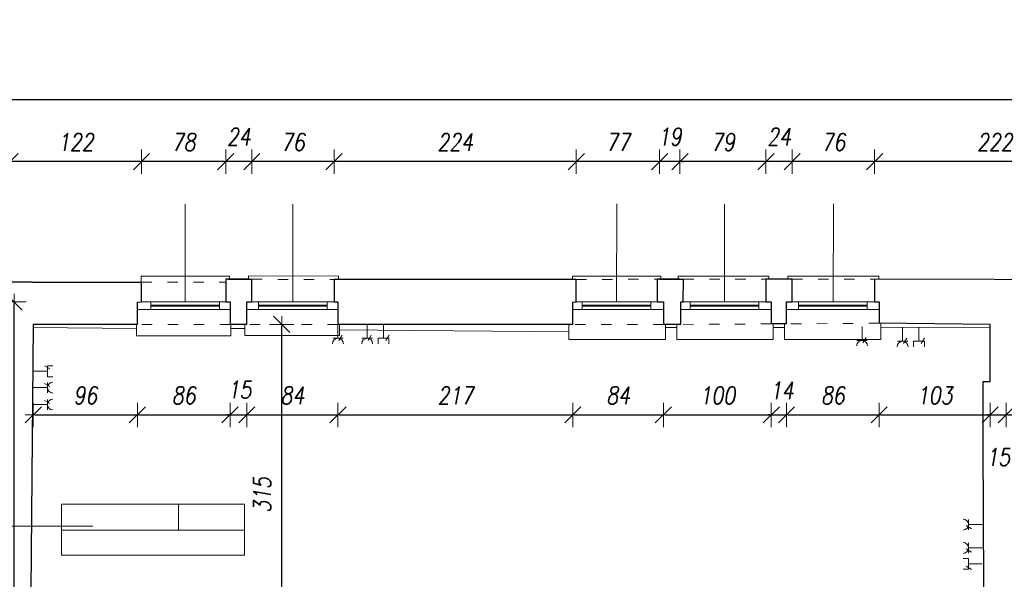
# Model space of a CAD drawing. Header units: millimetres. Extents: x -58431 to 28973, y -32170 to 9431.
# Tile 22 of 54: x -43813 to -34707, y -4495 to 677. Entities that reach past the tile are written whole.
import ezdxf

# ---------------------------------------------------------------- set-up
doc = ezdxf.new("R2010")
doc.units = ezdxf.units.MM
doc.header["$LTSCALE"] = 8
doc.linetypes.add('ACAD_ISO03W100', pattern=[30, 12, -18])
doc.layers.get('Defpoints').update_dxf_attribs({"lineweight": 0})
for name, color, linetype, lineweight in [('A_DIMEN', 7, 'Continuous', 0), ('BAM_OPISY POWIERZCHNI', 40, 'Continuous', 0), ('instalacje', 6, 'Continuous', 0), ('piętro_dzwi i okna', 3, 'Continuous', 0), ('piętro_parapet', 6, 'Continuous', 0), ('piętro_podciąg', 2, 'ACAD_ISO03W100', 0), ('piętro_rzut', 7, 'Continuous', 30), ('piętro_widok', 4, 'Continuous', 0), ('wymiarowanie', 4, 'Continuous', 0)]:
    doc.layers.add(name, color=color, linetype=linetype, lineweight=lineweight)
doc.styles.add('ROMANS1', font='romans.shx', dxfattribs={"width": 0.8, "oblique": 10})
doc.dimstyles.new('NARCH100', dxfattribs={"dimscale": 100, "dimtxt": 1.6, "dimasz": 0.15, "dimexe": 0, "dimexo": 0, "dimgap": 1, "dimtad": 1, "dimdec": 0, "dimlfac": 0.1, "dimrnd": 1, "dimdsep": 46, "dimtxsty": 'ROMANS1', "dimblk": 'wym', "dimcen": -1.5, "dimse1": 1, "dimse2": 1, "dimclrd": 4, "dimclre": 4, "dimclrt": 3, "dimadec": 0, "dimazin": 0, "dimtfac": 0.04, "dimtdec": 0, "dimtmove": 2, "dimatfit": 3, "dimldrblk": 'wym', "dimfxl": 0, "dimtolj": 1, "dimarcsym": 0})

# ---------------------------------------------------------------- blocks, each defined once
blk = doc.blocks.new('wym')
at = {"layer": 'A_DIMEN', "color": 4, "ltscale": 100}
for p, q in [((0, -7.5), (0, 7.5)), ((-5, -5), (5, 5)), ((-5, 0), (5, 0))]:
    blk.add_line(p, q, dxfattribs=at)
blk = doc.blocks.new('*D159')
at = {"layer": 'Defpoints', "color": 0, "transparency": 16777216}
for p in [(-35906.4, -634.4), (-35906.4, -1722.5), (-33685.5, -1727, -1869.9)]:
    blk.add_point(p, dxfattribs=at)
at = {"layer": 'piętro_widok', "color": 4, "lineweight": -2, "transparency": 16777216}
blk.add_line((-33700.5, -634.4), (-35891.4, -634.4), dxfattribs=at)
at = {"layer": 'piętro_widok', "color": 4, "lineweight": -2, "transparency": 16777216, "xscale": 15, "yscale": 15, "zscale": 15}
for p, rotation in [((-35906.4, -634.4), 179.9999999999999), ((-33685.5, -634.4), 359.9999999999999)]:
    blk.add_blockref('wym', p, dxfattribs=dict(at, rotation=rotation))
at = {"layer": 'piętro_widok', "color": 3, "transparency": 16777216, "insert": (-34795.9, -454.4), "char_height": 160, "attachment_point": 5, "style": 'ROMANS1'}
blk.add_mtext('\\A1;222', dxfattribs=at)
blk = doc.blocks.new('*D160')
at = {"layer": 'Defpoints', "color": 0, "transparency": 16777216}
for p in [(-36669.1, -634.4), (-36669.1, -1722.5), (-35906.4, -1722.5)]:
    blk.add_point(p, dxfattribs=at)
at = {"layer": 'piętro_widok', "color": 4, "lineweight": -2, "transparency": 16777216}
blk.add_line((-35921.4, -634.4), (-36654.1, -634.4), dxfattribs=at)
at = {"layer": 'piętro_widok', "color": 4, "lineweight": -2, "transparency": 16777216, "xscale": 15, "yscale": 15, "zscale": 15}
for p, rotation in [((-36669.1, -634.4), 179.9999999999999), ((-35906.4, -634.4), 359.9999999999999)]:
    blk.add_blockref('wym', p, dxfattribs=dict(at, rotation=rotation))
at = {"layer": 'piętro_widok', "color": 3, "transparency": 16777216, "insert": (-36287.8, -454.4), "char_height": 160, "attachment_point": 5, "style": 'ROMANS1'}
blk.add_mtext('\\A1;76', dxfattribs=at)
blk = doc.blocks.new('*D161')
at = {"layer": 'Defpoints', "color": 0, "transparency": 16777216}
for p in [(-36912, -634.4), (-36912, -1722.5), (-36669.1, -1722.5)]:
    blk.add_point(p, dxfattribs=at)
at = {"layer": 'piętro_widok', "color": 4, "lineweight": -2, "transparency": 16777216}
blk.add_line((-36684.1, -634.4), (-36897, -634.4), dxfattribs=at)
at = {"layer": 'piętro_widok', "color": 4, "lineweight": -2, "transparency": 16777216, "xscale": 15, "yscale": 15, "zscale": 15}
for p, rotation in [((-36912, -634.4), 179.9999999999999), ((-36669.1, -634.4), 359.9999999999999)]:
    blk.add_blockref('wym', p, dxfattribs=dict(at, rotation=rotation))
at = {"layer": 'piętro_widok', "color": 3, "transparency": 16777216, "insert": (-36790.5, -404.4), "char_height": 160, "attachment_point": 5, "style": 'ROMANS1'}
blk.add_mtext('\\A1;24', dxfattribs=at)
blk = doc.blocks.new('*D162')
at = {"layer": 'Defpoints', "color": 0, "transparency": 16777216}
for p in [(-37706.7, -634.4), (-37706.7, -1722.5), (-36912, -1722.5)]:
    blk.add_point(p, dxfattribs=at)
at = {"layer": 'piętro_widok', "color": 4, "lineweight": -2, "transparency": 16777216}
blk.add_line((-36927, -634.4), (-37691.7, -634.4), dxfattribs=at)
at = {"layer": 'piętro_widok', "color": 4, "lineweight": -2, "transparency": 16777216, "xscale": 15, "yscale": 15, "zscale": 15}
for p, rotation in [((-37706.7, -634.4), 179.9999999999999), ((-36912, -634.4), 359.9999999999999)]:
    blk.add_blockref('wym', p, dxfattribs=dict(at, rotation=rotation))
at = {"layer": 'piętro_widok', "color": 3, "transparency": 16777216, "insert": (-37309.3, -454.4), "char_height": 160, "attachment_point": 5, "style": 'ROMANS1'}
blk.add_mtext('\\A1;79', dxfattribs=at)
blk = doc.blocks.new('*D163')
at = {"layer": 'Defpoints', "color": 0, "transparency": 16777216}
for p in [(-37894.9, -634.4), (-37894.9, -1722.5), (-37706.7, -1722.5)]:
    blk.add_point(p, dxfattribs=at)
at = {"layer": 'piętro_widok', "color": 4, "lineweight": -2, "transparency": 16777216}
for p, q in [((-37909.9, -634.4), (-37924.9, -634.4)), ((-37706.7, -634.4), (-37894.9, -634.4)), ((-37691.7, -634.4), (-37676.7, -634.4))]:
    blk.add_line(p, q, dxfattribs=at)
at = {"layer": 'piętro_widok', "color": 4, "lineweight": -2, "transparency": 16777216, "xscale": 15, "yscale": 15, "zscale": 15}
blk.add_blockref('wym', (-37894.9, -634.4), dxfattribs=at)
at = {"layer": 'piętro_widok', "color": 4, "lineweight": -2, "transparency": 16777216, "xscale": 15, "yscale": 15, "zscale": 15, "rotation": 179.9999999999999}
blk.add_blockref('wym', (-37706.7, -634.4), dxfattribs=at)
at = {"layer": 'piętro_widok', "color": 3, "transparency": 16777216, "insert": (-37800.8, -404.4), "char_height": 160, "attachment_point": 5, "style": 'ROMANS1'}
blk.add_mtext('\\A1;19', dxfattribs=at)
blk = doc.blocks.new('*D164')
at = {"layer": 'Defpoints', "color": 0, "transparency": 16777216}
for p in [(-38666.1, -634.4), (-38666.1, -1723.7), (-37894.9, -1722.5)]:
    blk.add_point(p, dxfattribs=at)
at = {"layer": 'piętro_widok', "color": 4, "lineweight": -2, "transparency": 16777216}
blk.add_line((-37909.9, -634.4), (-38651.1, -634.4), dxfattribs=at)
at = {"layer": 'piętro_widok', "color": 4, "lineweight": -2, "transparency": 16777216, "xscale": 15, "yscale": 15, "zscale": 15}
for p, rotation in [((-38666.1, -634.4), 179.9999999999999), ((-37894.9, -634.4), 359.9999999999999)]:
    blk.add_blockref('wym', p, dxfattribs=dict(at, rotation=rotation))
at = {"layer": 'piętro_widok', "color": 3, "transparency": 16777216, "insert": (-38280.5, -454.4), "char_height": 160, "attachment_point": 5, "style": 'ROMANS1'}
blk.add_mtext('\\A1;77', dxfattribs=at)
blk = doc.blocks.new('*D165')
at = {"layer": 'Defpoints', "color": 0, "transparency": 16777216}
for p in [(-40906.2, -634.4), (-40906.2, -1723.7), (-38666.1, -1723.7)]:
    blk.add_point(p, dxfattribs=at)
at = {"layer": 'piętro_widok', "color": 4, "lineweight": -2, "transparency": 16777216}
blk.add_line((-38681.1, -634.4), (-40891.2, -634.4), dxfattribs=at)
at = {"layer": 'piętro_widok', "color": 4, "lineweight": -2, "transparency": 16777216, "xscale": 15, "yscale": 15, "zscale": 15}
for p, rotation in [((-40906.2, -634.4), 179.9999999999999), ((-38666.1, -634.4), 359.9999999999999)]:
    blk.add_blockref('wym', p, dxfattribs=dict(at, rotation=rotation))
at = {"layer": 'piętro_widok', "color": 3, "transparency": 16777216, "insert": (-39786.2, -454.4), "char_height": 160, "attachment_point": 5, "style": 'ROMANS1'}
blk.add_mtext('\\A1;224', dxfattribs=at)
blk = doc.blocks.new('*D166')
at = {"layer": 'Defpoints', "color": 0, "transparency": 16777216}
for p in [(-41666.2, -634.4), (-41666.2, -1722.6), (-40906.2, -1723.7)]:
    blk.add_point(p, dxfattribs=at)
at = {"layer": 'piętro_widok', "color": 4, "lineweight": -2, "transparency": 16777216}
blk.add_line((-40921.2, -634.4), (-41651.2, -634.4), dxfattribs=at)
at = {"layer": 'piętro_widok', "color": 4, "lineweight": -2, "transparency": 16777216, "xscale": 15, "yscale": 15, "zscale": 15}
for p, rotation in [((-41666.2, -634.4), 179.9999999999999), ((-40906.2, -634.4), 359.9999999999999)]:
    blk.add_blockref('wym', p, dxfattribs=dict(at, rotation=rotation))
at = {"layer": 'piętro_widok', "color": 3, "transparency": 16777216, "insert": (-41286.2, -454.4), "char_height": 160, "attachment_point": 5, "style": 'ROMANS1'}
blk.add_mtext('\\A1;76', dxfattribs=at)
blk = doc.blocks.new('*D167')
at = {"layer": 'Defpoints', "color": 0, "transparency": 16777216}
for p in [(-41907.5, -634.4), (-41907.5, -1722.5), (-41666.2, -1722.6)]:
    blk.add_point(p, dxfattribs=at)
at = {"layer": 'piętro_widok', "color": 4, "lineweight": -2, "transparency": 16777216}
blk.add_line((-41681.2, -634.4), (-41892.5, -634.4), dxfattribs=at)
at = {"layer": 'piętro_widok', "color": 4, "lineweight": -2, "transparency": 16777216, "xscale": 15, "yscale": 15, "zscale": 15}
for p, rotation in [((-41907.5, -634.4), 179.9999999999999), ((-41666.2, -634.4), 359.9999999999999)]:
    blk.add_blockref('wym', p, dxfattribs=dict(at, rotation=rotation))
at = {"layer": 'piętro_widok', "color": 3, "transparency": 16777216, "insert": (-41786.9, -404.4), "char_height": 160, "attachment_point": 5, "style": 'ROMANS1'}
blk.add_mtext('\\A1;24', dxfattribs=at)
blk = doc.blocks.new('*D168')
at = {"layer": 'Defpoints', "color": 0, "transparency": 16777216}
for p in [(-42686.7, -634.4), (-41907.5, -1722.5), (-42686.7, -1747.6)]:
    blk.add_point(p, dxfattribs=at)
at = {"layer": 'piętro_widok', "color": 4, "lineweight": -2, "transparency": 16777216}
blk.add_line((-41922.5, -634.4), (-42671.7, -634.4), dxfattribs=at)
at = {"layer": 'piętro_widok', "color": 4, "lineweight": -2, "transparency": 16777216, "xscale": 15, "yscale": 15, "zscale": 15}
for p, rotation in [((-42686.7, -634.4), 179.9999999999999), ((-41907.5, -634.4), 359.9999999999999)]:
    blk.add_blockref('wym', p, dxfattribs=dict(at, rotation=rotation))
at = {"layer": 'piętro_widok', "color": 3, "transparency": 16777216, "insert": (-42297.1, -454.4), "char_height": 160, "attachment_point": 5, "style": 'ROMANS1'}
blk.add_mtext('\\A1;78', dxfattribs=at)
blk = doc.blocks.new('*D169')
at = {"layer": 'Defpoints', "color": 0, "transparency": 16777216}
for p in [(-43902.5, -634.4), (-43902.5, -1747.6, -1869.9), (-42686.7, -1747.6)]:
    blk.add_point(p, dxfattribs=at)
at = {"layer": 'piętro_widok', "color": 4, "lineweight": -2, "transparency": 16777216}
blk.add_line((-42701.7, -634.4), (-43887.5, -634.4), dxfattribs=at)
at = {"layer": 'piętro_widok', "color": 4, "lineweight": -2, "transparency": 16777216, "xscale": 15, "yscale": 15, "zscale": 15}
for p, rotation in [((-43902.5, -634.4), 179.9999999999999), ((-42686.7, -634.4), 359.9999999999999)]:
    blk.add_blockref('wym', p, dxfattribs=dict(at, rotation=rotation))
at = {"layer": 'piętro_widok', "color": 3, "transparency": 16777216, "insert": (-43294.6, -454.4), "char_height": 160, "attachment_point": 5, "style": 'ROMANS1'}
blk.add_mtext('\\A1;122', dxfattribs=at)
blk = doc.blocks.new('*D542')
at = {"layer": 'BAM_OPISY POWIERZCHNI', "color": 4, "lineweight": -2, "transparency": 16777216}
blk.add_line((-56012, -61), (-1471.7, -61), dxfattribs=at)
at = {"layer": 'Defpoints', "color": 0, "transparency": 16777216}
for p in [(-1456.7, -61), (-1456.7, -1693.8), (-56027, -1738.3)]:
    blk.add_point(p, dxfattribs=at)
at = {"layer": 'BAM_OPISY POWIERZCHNI', "color": 4, "lineweight": -2, "transparency": 16777216, "xscale": 15, "yscale": 15, "zscale": 15, "rotation": 179.9999999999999}
blk.add_blockref('wym', (-56027, -61), dxfattribs=at)
at = {"layer": 'BAM_OPISY POWIERZCHNI', "color": 4, "lineweight": -2, "transparency": 16777216, "xscale": 15, "yscale": 15, "zscale": 15}
blk.add_blockref('wym', (-1456.7, -61), dxfattribs=at)
at = {"layer": 'BAM_OPISY POWIERZCHNI', "color": 3, "transparency": 16777216, "insert": (-28741.9, 119), "char_height": 160, "attachment_point": 5, "style": 'ROMANS1'}
blk.add_mtext('\\A1;5457', dxfattribs=at)
blk = doc.blocks.new('*D554')
at = {"layer": 'BAM_OPISY POWIERZCHNI', "color": 4, "lineweight": -2, "transparency": 16777216}
blk.add_line((-43672.3, -2975.4), (-42740, -2975.4), dxfattribs=at)
at = {"layer": 'Defpoints', "color": 0, "transparency": 16777216}
for p in [(-42725, -2002), (-43687.3, -2139.4), (-42725, -2975.4)]:
    blk.add_point(p, dxfattribs=at)
at = {"layer": 'BAM_OPISY POWIERZCHNI', "color": 4, "lineweight": -2, "transparency": 16777216, "xscale": 15, "yscale": 15, "zscale": 15, "rotation": 179.9999999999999}
blk.add_blockref('wym', (-43687.3, -2975.4), dxfattribs=at)
at = {"layer": 'BAM_OPISY POWIERZCHNI', "color": 4, "lineweight": -2, "transparency": 16777216, "xscale": 15, "yscale": 15, "zscale": 15}
blk.add_blockref('wym', (-42725, -2975.4), dxfattribs=at)
at = {"layer": 'BAM_OPISY POWIERZCHNI', "color": 3, "transparency": 16777216, "insert": (-43206.1, -2795.4), "char_height": 160, "attachment_point": 5, "style": 'ROMANS1'}
blk.add_mtext('\\A1;96', dxfattribs=at)
blk = doc.blocks.new('*D555')
at = {"layer": 'BAM_OPISY POWIERZCHNI', "color": 4, "lineweight": -2, "transparency": 16777216}
blk.add_line((-42710, -2975.4), (-41882.1, -2975.4), dxfattribs=at)
at = {"layer": 'Defpoints', "color": 0, "transparency": 16777216}
for p in [(-42725, -2002), (-41867.1, -2002), (-41867.1, -2975.4)]:
    blk.add_point(p, dxfattribs=at)
at = {"layer": 'BAM_OPISY POWIERZCHNI', "color": 4, "lineweight": -2, "transparency": 16777216, "xscale": 15, "yscale": 15, "zscale": 15, "rotation": 179.9999999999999}
blk.add_blockref('wym', (-42725, -2975.4), dxfattribs=at)
at = {"layer": 'BAM_OPISY POWIERZCHNI', "color": 4, "lineweight": -2, "transparency": 16777216, "xscale": 15, "yscale": 15, "zscale": 15}
blk.add_blockref('wym', (-41867.1, -2975.4), dxfattribs=at)
at = {"layer": 'BAM_OPISY POWIERZCHNI', "color": 3, "transparency": 16777216, "insert": (-42296, -2795.4), "char_height": 160, "attachment_point": 5, "style": 'ROMANS1'}
blk.add_mtext('\\A1;86', dxfattribs=at)
blk = doc.blocks.new('*D556')
at = {"layer": 'BAM_OPISY POWIERZCHNI', "color": 4, "lineweight": -2, "transparency": 16777216}
for p, q in [((-41882.1, -2975.4), (-41897.1, -2975.4)), ((-41867.1, -2975.4), (-41712.7, -2975.4)), ((-41697.7, -2975.4), (-41682.7, -2975.4))]:
    blk.add_line(p, q, dxfattribs=at)
at = {"layer": 'Defpoints', "color": 0, "transparency": 16777216}
for p in [(-41867.1, -2002), (-41712.7, -2002), (-41712.7, -2975.4)]:
    blk.add_point(p, dxfattribs=at)
at = {"layer": 'BAM_OPISY POWIERZCHNI', "color": 4, "lineweight": -2, "transparency": 16777216, "xscale": 15, "yscale": 15, "zscale": 15}
for p, rotation in [((-41867.1, -2975.4), 359.9999999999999), ((-41712.7, -2975.4), 179.9999999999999)]:
    blk.add_blockref('wym', p, dxfattribs=dict(at, rotation=rotation))
at = {"layer": 'BAM_OPISY POWIERZCHNI', "color": 3, "transparency": 16777216, "insert": (-41779.9, -2742.7), "char_height": 160, "attachment_point": 5, "style": 'ROMANS1'}
blk.add_mtext('\\A1;15', dxfattribs=at)
blk = doc.blocks.new('*D557')
at = {"layer": 'BAM_OPISY POWIERZCHNI', "color": 4, "lineweight": -2, "transparency": 16777216}
blk.add_line((-41697.7, -2975.4), (-40884.5, -2975.4), dxfattribs=at)
at = {"layer": 'Defpoints', "color": 0, "transparency": 16777216}
for p in [(-41712.7, -2002), (-40869.5, -2002), (-40869.5, -2975.4)]:
    blk.add_point(p, dxfattribs=at)
at = {"layer": 'BAM_OPISY POWIERZCHNI', "color": 4, "lineweight": -2, "transparency": 16777216, "xscale": 15, "yscale": 15, "zscale": 15, "rotation": 179.9999999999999}
blk.add_blockref('wym', (-41712.7, -2975.4), dxfattribs=at)
at = {"layer": 'BAM_OPISY POWIERZCHNI', "color": 4, "lineweight": -2, "transparency": 16777216, "xscale": 15, "yscale": 15, "zscale": 15}
blk.add_blockref('wym', (-40869.5, -2975.4), dxfattribs=at)
at = {"layer": 'BAM_OPISY POWIERZCHNI', "color": 3, "transparency": 16777216, "insert": (-41291.1, -2795.4), "char_height": 160, "attachment_point": 5, "style": 'ROMANS1'}
blk.add_mtext('\\A1;84', dxfattribs=at)
blk = doc.blocks.new('*D558')
at = {"layer": 'BAM_OPISY POWIERZCHNI', "color": 4, "lineweight": -2, "transparency": 16777216}
blk.add_line((-40854.5, -2975.4), (-38712.9, -2975.4), dxfattribs=at)
at = {"layer": 'Defpoints', "color": 0, "transparency": 16777216}
for p in [(-40869.5, -2002), (-38697.9, -2002), (-38697.9, -2975.4)]:
    blk.add_point(p, dxfattribs=at)
at = {"layer": 'BAM_OPISY POWIERZCHNI', "color": 4, "lineweight": -2, "transparency": 16777216, "xscale": 15, "yscale": 15, "zscale": 15, "rotation": 179.9999999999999}
blk.add_blockref('wym', (-40869.5, -2975.4), dxfattribs=at)
at = {"layer": 'BAM_OPISY POWIERZCHNI', "color": 4, "lineweight": -2, "transparency": 16777216, "xscale": 15, "yscale": 15, "zscale": 15}
blk.add_blockref('wym', (-38697.9, -2975.4), dxfattribs=at)
at = {"layer": 'BAM_OPISY POWIERZCHNI', "color": 3, "transparency": 16777216, "insert": (-39783.7, -2795.4), "char_height": 160, "attachment_point": 5, "style": 'ROMANS1'}
blk.add_mtext('\\A1;217', dxfattribs=at)
blk = doc.blocks.new('*D559')
at = {"layer": 'BAM_OPISY POWIERZCHNI', "color": 4, "lineweight": -2, "transparency": 16777216}
blk.add_line((-38682.9, -2975.4), (-37874.8, -2975.4), dxfattribs=at)
at = {"layer": 'Defpoints', "color": 0, "transparency": 16777216}
for p in [(-38697.9, -2002), (-37859.8, -2002), (-37859.8, -2975.4)]:
    blk.add_point(p, dxfattribs=at)
at = {"layer": 'BAM_OPISY POWIERZCHNI', "color": 4, "lineweight": -2, "transparency": 16777216, "xscale": 15, "yscale": 15, "zscale": 15, "rotation": 179.9999999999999}
blk.add_blockref('wym', (-38697.9, -2975.4), dxfattribs=at)
at = {"layer": 'BAM_OPISY POWIERZCHNI', "color": 4, "lineweight": -2, "transparency": 16777216, "xscale": 15, "yscale": 15, "zscale": 15}
blk.add_blockref('wym', (-37859.8, -2975.4), dxfattribs=at)
at = {"layer": 'BAM_OPISY POWIERZCHNI', "color": 3, "transparency": 16777216, "insert": (-38278.9, -2795.4), "char_height": 160, "attachment_point": 5, "style": 'ROMANS1'}
blk.add_mtext('\\A1;84', dxfattribs=at)
blk = doc.blocks.new('*D560')
at = {"layer": 'BAM_OPISY POWIERZCHNI', "color": 4, "lineweight": -2, "transparency": 16777216}
blk.add_line((-37844.8, -2975.4), (-36877, -2975.4), dxfattribs=at)
at = {"layer": 'Defpoints', "color": 0, "transparency": 16777216}
for p in [(-37859.8, -2002), (-36862, -2002), (-36862, -2975.4)]:
    blk.add_point(p, dxfattribs=at)
at = {"layer": 'BAM_OPISY POWIERZCHNI', "color": 4, "lineweight": -2, "transparency": 16777216, "xscale": 15, "yscale": 15, "zscale": 15, "rotation": 179.9999999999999}
blk.add_blockref('wym', (-37859.8, -2975.4), dxfattribs=at)
at = {"layer": 'BAM_OPISY POWIERZCHNI', "color": 4, "lineweight": -2, "transparency": 16777216, "xscale": 15, "yscale": 15, "zscale": 15}
blk.add_blockref('wym', (-36862, -2975.4), dxfattribs=at)
at = {"layer": 'BAM_OPISY POWIERZCHNI', "color": 3, "transparency": 16777216, "insert": (-37360.9, -2795.4), "char_height": 160, "attachment_point": 5, "style": 'ROMANS1'}
blk.add_mtext('\\A1;100', dxfattribs=at)
blk = doc.blocks.new('*D561')
at = {"layer": 'BAM_OPISY POWIERZCHNI', "color": 4, "lineweight": -2, "transparency": 16777216}
for p, q in [((-36877, -2975.4), (-36892, -2975.4)), ((-36862, -2975.4), (-36721.3, -2975.4)), ((-36706.3, -2975.4), (-36691.3, -2975.4))]:
    blk.add_line(p, q, dxfattribs=at)
at = {"layer": 'Defpoints', "color": 0, "transparency": 16777216}
for p in [(-36862, -2002), (-36721.3, -2002), (-36721.3, -2975.4)]:
    blk.add_point(p, dxfattribs=at)
at = {"layer": 'BAM_OPISY POWIERZCHNI', "color": 4, "lineweight": -2, "transparency": 16777216, "xscale": 15, "yscale": 15, "zscale": 15}
for p, rotation in [((-36862, -2975.4), 359.9999999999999), ((-36721.3, -2975.4), 179.9999999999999)]:
    blk.add_blockref('wym', p, dxfattribs=dict(at, rotation=rotation))
at = {"layer": 'BAM_OPISY POWIERZCHNI', "color": 3, "transparency": 16777216, "insert": (-36766, -2750.7), "char_height": 160, "attachment_point": 5, "style": 'ROMANS1'}
blk.add_mtext('\\A1;14', dxfattribs=at)
blk = doc.blocks.new('*D562')
at = {"layer": 'BAM_OPISY POWIERZCHNI', "color": 4, "lineweight": -2, "transparency": 16777216}
blk.add_line((-36706.3, -2975.4), (-35879.5, -2975.4), dxfattribs=at)
at = {"layer": 'Defpoints', "color": 0, "transparency": 16777216}
for p in [(-36721.3, -2002), (-35864.5, -2002), (-35864.5, -2975.4)]:
    blk.add_point(p, dxfattribs=at)
at = {"layer": 'BAM_OPISY POWIERZCHNI', "color": 4, "lineweight": -2, "transparency": 16777216, "xscale": 15, "yscale": 15, "zscale": 15, "rotation": 179.9999999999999}
blk.add_blockref('wym', (-36721.3, -2975.4), dxfattribs=at)
at = {"layer": 'BAM_OPISY POWIERZCHNI', "color": 4, "lineweight": -2, "transparency": 16777216, "xscale": 15, "yscale": 15, "zscale": 15}
blk.add_blockref('wym', (-35864.5, -2975.4), dxfattribs=at)
at = {"layer": 'BAM_OPISY POWIERZCHNI', "color": 3, "transparency": 16777216, "insert": (-36292.9, -2795.4), "char_height": 160, "attachment_point": 5, "style": 'ROMANS1'}
blk.add_mtext('\\A1;86', dxfattribs=at)
blk = doc.blocks.new('*D563')
at = {"layer": 'BAM_OPISY POWIERZCHNI', "color": 4, "lineweight": -2, "transparency": 16777216}
blk.add_line((-35849.5, -2975.4), (-34852.7, -2975.4), dxfattribs=at)
at = {"layer": 'Defpoints', "color": 0, "transparency": 16777216}
for p in [(-35864.5, -2002), (-34837.7, -2139.4), (-34837.7, -2975.4)]:
    blk.add_point(p, dxfattribs=at)
at = {"layer": 'BAM_OPISY POWIERZCHNI', "color": 4, "lineweight": -2, "transparency": 16777216, "xscale": 15, "yscale": 15, "zscale": 15, "rotation": 179.9999999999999}
blk.add_blockref('wym', (-35864.5, -2975.4), dxfattribs=at)
at = {"layer": 'BAM_OPISY POWIERZCHNI', "color": 4, "lineweight": -2, "transparency": 16777216, "xscale": 15, "yscale": 15, "zscale": 15}
blk.add_blockref('wym', (-34837.7, -2975.4), dxfattribs=at)
at = {"layer": 'BAM_OPISY POWIERZCHNI', "color": 3, "transparency": 16777216, "insert": (-35351.1, -2795.4), "char_height": 160, "attachment_point": 5, "style": 'ROMANS1'}
blk.add_mtext('\\A1;103', dxfattribs=at)
blk = doc.blocks.new('*D564')
at = {"layer": 'BAM_OPISY POWIERZCHNI', "color": 4, "lineweight": -2, "transparency": 16777216}
for p, q in [((-34852.7, -2975.4), (-34867.7, -2975.4)), ((-34837.7, -2975.4), (-34690.1, -2975.4)), ((-34675.1, -2975.4), (-34660.1, -2975.4))]:
    blk.add_line(p, q, dxfattribs=at)
at = {"layer": 'Defpoints', "color": 0, "transparency": 16777216}
for p in [(-34837.7, -2139.4), (-34690.1, -2130.4), (-34690.1, -2975.4)]:
    blk.add_point(p, dxfattribs=at)
at = {"layer": 'BAM_OPISY POWIERZCHNI', "color": 4, "lineweight": -2, "transparency": 16777216, "xscale": 15, "yscale": 15, "zscale": 15}
for p, rotation in [((-34837.7, -2975.4), 359.9999999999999), ((-34690.1, -2975.4), 179.9999999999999)]:
    blk.add_blockref('wym', p, dxfattribs=dict(at, rotation=rotation))
at = {"layer": 'BAM_OPISY POWIERZCHNI', "color": 3, "transparency": 16777216, "insert": (-34763.9, -3365.4), "char_height": 160, "attachment_point": 5, "style": 'ROMANS1'}
blk.add_mtext('\\A1;15', dxfattribs=at)
blk = doc.blocks.new('*D565')
at = {"layer": 'BAM_OPISY POWIERZCHNI', "color": 4, "lineweight": -2, "transparency": 16777216}
blk.add_line((-34675.1, -2975.4), (-33713.1, -2975.4), dxfattribs=at)
at = {"layer": 'Defpoints', "color": 0, "transparency": 16777216}
for p in [(-33698.1, -2002), (-34690.1, -2130.4), (-33698.1, -2975.4)]:
    blk.add_point(p, dxfattribs=at)
at = {"layer": 'BAM_OPISY POWIERZCHNI', "color": 4, "lineweight": -2, "transparency": 16777216, "xscale": 15, "yscale": 15, "zscale": 15, "rotation": 179.9999999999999}
blk.add_blockref('wym', (-34690.1, -2975.4), dxfattribs=at)
at = {"layer": 'BAM_OPISY POWIERZCHNI', "color": 4, "lineweight": -2, "transparency": 16777216, "xscale": 15, "yscale": 15, "zscale": 15}
blk.add_blockref('wym', (-33698.1, -2975.4), dxfattribs=at)
at = {"layer": 'BAM_OPISY POWIERZCHNI', "color": 3, "transparency": 16777216, "insert": (-34194.1, -2795.4), "char_height": 160, "attachment_point": 5, "style": 'ROMANS1'}
blk.add_mtext('\\A1;99', dxfattribs=at)
blk = doc.blocks.new('*D637')
at = {"layer": 'BAM_OPISY POWIERZCHNI', "color": 4, "lineweight": -2, "transparency": 16777216}
blk.add_line((-43865.1, -4964.6), (-43865.1, -1947), dxfattribs=at)
at = {"layer": 'Defpoints', "color": 0, "transparency": 16777216}
for p in [(-43865.1, -1932), (-43865.1, -1932), (-43875.4, -4979.6)]:
    blk.add_point(p, dxfattribs=at)
at = {"layer": 'BAM_OPISY POWIERZCHNI', "color": 4, "lineweight": -2, "transparency": 16777216, "xscale": 15, "yscale": 15, "zscale": 15}
for p, rotation in [((-43865.1, -1932), 90), ((-43865.1, -4979.6), 270)]:
    blk.add_blockref('wym', p, dxfattribs=dict(at, rotation=rotation))
at = {"layer": 'BAM_OPISY POWIERZCHNI', "color": 3, "transparency": 16777216, "insert": (-44045.1, -3455.8), "char_height": 160, "attachment_point": 5, "rotation": 90, "style": 'ROMANS1'}
blk.add_mtext('\\A1;305', dxfattribs=at)
blk = doc.blocks.new('*D640')
at = {"layer": 'BAM_OPISY POWIERZCHNI', "color": 4, "lineweight": -2, "transparency": 16777216}
blk.add_line((-41390.1, -5279.2), (-41390.1, -2154.4), dxfattribs=at)
at = {"layer": 'Defpoints', "color": 0, "transparency": 16777216}
for p in [(-43687.3, -2139.4), (-41390.1, -2139.4), (-43148.1, -5294.2)]:
    blk.add_point(p, dxfattribs=at)
at = {"layer": 'BAM_OPISY POWIERZCHNI', "color": 4, "lineweight": -2, "transparency": 16777216, "xscale": 15, "yscale": 15, "zscale": 15}
for p, rotation in [((-41390.1, -2139.4), 90), ((-41390.1, -5294.2), 270)]:
    blk.add_blockref('wym', p, dxfattribs=dict(at, rotation=rotation))
at = {"layer": 'BAM_OPISY POWIERZCHNI', "color": 3, "transparency": 16777216, "insert": (-41570.1, -3716.8), "char_height": 160, "attachment_point": 5, "rotation": 90, "style": 'ROMANS1'}
blk.add_mtext('\\A1;315', dxfattribs=at)

msp = doc.modelspace()

# ---------------------------------------------------------------- linework, layer by layer
at = {"layer": 'BAM_OPISY POWIERZCHNI'}
msp.add_line((-42342.8, -3800.3), (-42342.8, -4040.3), dxfattribs=at)
for points in [[(-41734.3, -3800.3), (-43424.9, -3800.3)], [(-43424.9, -3800.3), (-43424.9, -4040.3), (-41734.3, -4040.3), (-41734.3, -3800.3)], [(-43135.3, -4003.5), (-44086.4, -4003.5)], [(-43424.9, -4033.8), (-43424.9, -4273.8), (-41734.3, -4273.8), (-41734.3, -4033.8)]]:
    msp.add_lwpolyline(points, dxfattribs=at)
at = {"layer": 'instalacje'}
for points in [[(-40869.5, -2267.4), (-40869.5, -2139.4)], [(-40599.5, -2267.4), (-40599.5, -2139.4)], [(-40448.5, -2267.4), (-40448.5, -2139.4)], [(-36022.9, -2287.5), (-36022.9, -2159.5)], [(-35647.7, -2295.6), (-35647.7, -2167.6)], [(-35496.7, -2295.6), (-35496.7, -2167.6)], [(-40821.5, -2267.4), (-40917.5, -2267.4)], [(-40860.9, -2289), (-40831, -2239.3)], [(-40551.5, -2267.4), (-40647.5, -2267.4)], [(-40590.9, -2289), (-40561, -2239.3)], [(-40498.8, -2267.4), (-40398.3, -2267.4)], [(-40498.8, -2317.7), (-40498.8, -2267.4)], [(-40427, -2289), (-40397.2, -2239.3)], [(-40398.3, -2317.7), (-40398.3, -2267.4)], [(-36014.3, -2309.1), (-35984.4, -2259.4)], [(-35639, -2317.2), (-35609.1, -2267.5)], [(-35475.2, -2317.2), (-35445.3, -2267.5)], [(-35975, -2287.5), (-36070.9, -2287.5)], [(-35599.7, -2295.6), (-35695.6, -2295.6)], [(-35546.9, -2295.6), (-35446.5, -2295.6)], [(-35546.9, -2345.8), (-35546.9, -2295.6)], [(-35446.5, -2345.8), (-35446.5, -2295.6)], [(-43534.9, -2550.8), (-43584.7, -2520.9)], [(-43556.5, -2622.6), (-43556.5, -2522.1)], [(-43506.3, -2522.1), (-43556.5, -2522.1)], [(-43556.5, -2572.3), (-43684.5, -2572.3)], [(-43506.3, -2622.6), (-43556.5, -2622.6)], [(-43556.5, -2723.3), (-43684.5, -2723.3)], [(-43534.9, -2714.7), (-43584.7, -2684.8)], [(-43556.5, -2675.3), (-43556.5, -2771.3)], [(-43556.5, -2880.2), (-43684.5, -2880.2)], [(-43534.9, -2871.6), (-43584.7, -2841.7)], [(-43556.5, -2832.2), (-43556.5, -2928.2)], [(-35060, -3998.7), (-35010.3, -4028.6)], [(-35038.4, -4038), (-35038.4, -3942.1)], [(-35038.4, -3990.1), (-34910.4, -3990.1)], [(-35038.4, -4253.9), (-35038.4, -4158)], [(-35060, -4214.6), (-35010.3, -4244.5)], [(-35038.4, -4206), (-34910.4, -4206)], [(-35088.6, -4301.8), (-35038.4, -4301.8)], [(-35038.4, -4301.8), (-35038.4, -4402.3)], [(-35038.4, -4352), (-34910.4, -4352)], [(-35088.6, -4402.3), (-35038.4, -4402.3)], [(-35060, -4373.5), (-35010.3, -4403.4)]]:
    msp.add_lwpolyline(points, dxfattribs=at)
for centre, start, end in [((-40869.5, -2317.7), 360, 180), ((-40599.5, -2317.7), 360, 180), ((-36022.9, -2337.8), 360, 180), ((-35647.7, -2345.8), 360, 180), ((-43506.3, -2723.3), 90, 270), ((-43506.3, -2880.2), 90, 270), ((-35088.6, -3990.1), 270, 90), ((-35088.6, -4206), 270, 90)]:
    msp.add_arc(centre, 50.2, start, end, dxfattribs=at)
at = {"layer": 'piętro_dzwi i okna'}
for points in [[(-42725, -2002), (-41867.1, -2002)], [(-42682.8, -1932.1), (-41885.5, -1932.1)], [(-42600.8, -2002), (-42600.8, -1932)], [(-42600.8, -1961.7), (-41965.2, -1961.7)], [(-42600.8, -1971.3), (-41965.2, -1971.3)], [(-41965.2, -2002), (-41965.2, -1932)], [(-41712.7, -2002), (-40869.5, -2002)], [(-41667.5, -1932.1), (-40906.2, -1932)], [(-41604.3, -2002), (-41604.3, -1932)], [(-41604.3, -1961.7), (-40968.8, -1961.7)], [(-41604.3, -1971.3), (-40968.8, -1971.3)], [(-40968.8, -2002), (-40968.8, -1932)], [(-40876.9, -1932), (-40876.9, -1932)], [(-38697.9, -2002), (-37859.8, -2002)], [(-38667.4, -1932.1), (-37917.5, -1932)], [(-38610.2, -2002), (-38610.2, -1932)], [(-38610.2, -1961.7), (-37974.6, -1961.7)], [(-38610.2, -1971.3), (-37974.6, -1971.3)], [(-37974.6, -2002), (-37974.6, -1932)], [(-37699.2, -2002), (-36862, -2002)], [(-37676.1, -1932.1), (-36912, -1932.1)], [(-37613.7, -2002), (-37613.7, -1932)], [(-37613.7, -1961.7), (-36978.2, -1961.7)], [(-37613.7, -1971.3), (-36978.2, -1971.3)], [(-36978.2, -2002), (-36978.2, -1932)], [(-36721.3, -2002), (-35864.5, -2002)], [(-36670.5, -1932), (-35906.4, -1932)], [(-36610.4, -2002), (-36610.4, -1932)], [(-36610.4, -1961.7), (-35974.9, -1961.7)], [(-36610.4, -1971.3), (-35974.9, -1971.3)], [(-35974.9, -2002), (-35974.9, -1932)]]:
    msp.add_lwpolyline(points, dxfattribs=at)
at = {"layer": 'piętro_parapet'}
for points in [[(-42690.8, -1747.6), (-42690.8, -1692.7), (-41871.6, -1692.7), (-41871.6, -1722.5)], [(-41697.9, -1722.5), (-41697.9, -1690.9), (-40864, -1692.7), (-40864, -1723.7)], [(-38701.8, -1723.7), (-38701.8, -1692.7), (-37882.6, -1692.7), (-37882.6, -1722.5)], [(-37722.3, -1722.5), (-37722.3, -1692.7), (-36885.1, -1692.7), (-36885.1, -1722.5)], [(-36710, -1722.5), (-36710, -1692.7), (-35867.4, -1692.7), (-35867.4, -1721.3)], [(-42734.2, -2139.4), (-42734.2, -2245.4), (-41859.7, -2245.4), (-41859.9, -2139.4)], [(-41730.7, -2139.4), (-41730.7, -2240.5), (-40856.2, -2240.5), (-40856.4, -2139.4)], [(-38733.1, -2139.4), (-38733.1, -2279.3), (-37841.5, -2279.3), (-37841.9, -2139.4)], [(-37734.9, -2139.4), (-37734.9, -2279.3), (-36843.4, -2279.3), (-36843.7, -2134.8)], [(-36739.5, -2134.8), (-36739.5, -2279.3), (-35848, -2279.3), (-35848.3, -2129)]]:
    msp.add_lwpolyline(points, dxfattribs=at)
at = {"layer": 'piętro_podciąg'}
for points in [[(-41666.2, -1722.6), (-40906.2, -1723.7)], [(-38666.1, -1723.6), (-37917.5, -1722.5)], [(-37674.8, -1722.5), (-36912, -1722.5)], [(-36669.1, -1722.5), (-35906.4, -1722.5)], [(-42686.7, -1747.6), (-41907.5, -1747.6)], [(-41867.1, -2139.4), (-42725, -2139.4)], [(-40869.5, -2139.4), (-41712.7, -2139.4)], [(-37859.8, -2139.4), (-38697.9, -2139.4)], [(-36862.2, -2134.8), (-37699.2, -2139.4)], [(-35864.1, -2128.9), (-36721.3, -2134.8)]]:
    msp.add_lwpolyline(points, dxfattribs=at)
at = {"layer": 'piętro_rzut'}
for p, q in [((-38666.1, -1723.7), (-40906.2, -1723.7)), ((-40906.2, -1723.7, -1869.9), (-40906.2, -1932, -1869.9)), ((-43698.4, -1747.6), (-43902.5, -1747.6)), ((-40906.2, -1932), (-40869.5, -1932)), ((-40869.5, -1932), (-40869.5, -2139.4))]:
    msp.add_line(p, q, dxfattribs=at)
for points in [[(-41697.3, -1722.5), (-41907.5, -1722.5), (-41907.5, -1932), (-41867.1, -1932), (-41867.1, -2139.4)], [(-41885.5, -1722.5), (-41666.2, -1722.5)], [(-41712.7, -2139.4), (-41712.7, -1932.1), (-41667.5, -1932.1), (-41666.2, -1722.5)], [(-38697.9, -2139.4), (-38697.9, -1932.9), (-38667.4, -1932.1), (-38666.1, -1723.6)], [(-37706.7, -1722.5), (-37917.5, -1722.5), (-37917.5, -1932), (-37859.8, -1932), (-37859.8, -2139.4)], [(-37894.9, -1722.5), (-37674.8, -1722.5)], [(-37699.2, -2139.4), (-37699.2, -1932.1), (-37676.1, -1932.1), (-37674.8, -1722.5)], [(-36669.1, -1722.5), (-36912, -1722.5), (-36912, -1932), (-36862, -1932), (-36862, -2134.8)], [(-36721.3, -2134.8), (-36721.3, -1932), (-36670.5, -1932), (-36669.1, -1722.5)], [(-35906.4, -1722.5), (-35906.4, -1932), (-35864.5, -1932), (-35864.5, -2128.9)], [(-43698.4, -1747.6), (-42686.7, -1747.6)], [(-42725, -2139.4), (-42725, -1932.9), (-42687.9, -1932.1), (-42686.7, -1747.6)], [(-42725, -2139.4), (-43687.3, -2139.4), (-43715.4, -5303.3)], [(-41712.7, -2139.4), (-41867.1, -2139.4)], [(-38697.9, -2139.4), (-40869.5, -2139.4)], [(-37699.2, -2139.4), (-37859.8, -2139.4)], [(-36721.3, -2134.8), (-36862, -2134.8)], [(-34886.7, -6509.4), (-34904, -3247.4), (-34904, -2667.4), (-34837.7, -2667.4), (-34837.7, -2139.4), (-35864.5, -2128.9)]]:
    msp.add_lwpolyline(points, dxfattribs=at)
at = {"layer": 'piętro_rzut', "elevation": -1869.9}
msp.add_lwpolyline([(-33685.5, -1727), (-35906.4, -1722.5)], dxfattribs=at)
at = {"layer": 'piętro_widok'}
for points in [[(-42734.2, -2177.1), (-43687.5, -2168.6)], [(-41730.7, -2176.8), (-41859.8, -2177.1)], [(-37734.9, -2168.6), (-37841.8, -2168.8)], [(-36739.5, -2168.4), (-36843.6, -2168.6)], [(-34837.7, -2166.1), (-35848.2, -2168.4)], [(-38733.1, -2209.4), (-40856.3, -2190)]]:
    msp.add_lwpolyline(points, dxfattribs=at)
at = {"layer": 'wymiarowanie'}
for points in [[(-42284.2, -1932.4), (-42283.6, -1026.9)], [(-41286.9, -1932.3), (-41286.3, -1026.9)], [(-38292.5, -1932), (-38291.9, -1026.6)], [(-37294.1, -1932.1), (-37293.5, -1026.7)], [(-36288.4, -1932), (-36287.9, -1026.5)]]:
    msp.add_lwpolyline(points, dxfattribs=at)

# ---------------------------------------------------------------- dimensions: what is measured, and where the dimension line sits
at = {"layer": 'BAM_OPISY POWIERZCHNI'}
for base, p1, p2, picture, middle in [((-1456.7, -61), (-56027, -1738.3), (-1456.7, -1693.8), '*D542', (-28741.9, 119)), ((-42725, -2975.4), (-43687.3, -2139.4), (-42725, -2002), '*D554', (-43206.1, -2795.4)), ((-41867.1, -2975.4), (-42725, -2002), (-41867.1, -2002), '*D555', (-42296, -2795.4)), ((-40869.5, -2975.4), (-41712.7, -2002), (-40869.5, -2002), '*D557', (-41291.1, -2795.4)), ((-38697.9, -2975.4), (-40869.5, -2002), (-38697.9, -2002), '*D558', (-39783.7, -2795.4)), ((-37859.8, -2975.4), (-38697.9, -2002), (-37859.8, -2002), '*D559', (-38278.9, -2795.4)), ((-36862, -2975.4), (-37859.8, -2002), (-36862, -2002), '*D560', (-37360.9, -2795.4)), ((-35864.5, -2975.4), (-36721.3, -2002), (-35864.5, -2002), '*D562', (-36292.9, -2795.4)), ((-34837.7, -2975.4), (-35864.5, -2002), (-34837.7, -2139.4), '*D563', (-35351.1, -2795.4)), ((-33698.1, -2975.4), (-34690.1, -2130.4), (-33698.1, -2002), '*D565', (-34194.1, -2795.4)), ((-34690.1, -2975.4), (-34837.7, -2139.4), (-34690.1, -2130.4), '*D564', (-34763.9, -3365.4))]:
    dim = msp.add_linear_dim(base=base, p1=p1, p2=p2, dimstyle='NARCH100', dxfattribs=at)
    dim.commit()
    dim.dimension.update_dxf_attribs({"geometry": picture, "text_midpoint": middle})
for base, p1, p2, picture, middle in [((-43865.1, -1932), (-43875.4, -4979.6), (-43865.1, -1932), '*D637', (-44045.1, -3455.8)), ((-41390.1, -2139.4), (-43148.1, -5294.2), (-43687.3, -2139.4), '*D640', (-41570.1, -3716.8))]:
    dim = msp.add_linear_dim(base=base, p1=p1, p2=p2, angle=90, dimstyle='NARCH100', dxfattribs=at)
    dim.commit()
    dim.dimension.update_dxf_attribs({"geometry": picture, "text_midpoint": middle})
for base, p1, p2, picture, middle in [((-41712.7, -2975.4), (-41867.1, -2002), (-41712.7, -2002), '*D556', (-41779.9, -2742.7)), ((-36721.3, -2975.4), (-36862, -2002), (-36721.3, -2002), '*D561', (-36766, -2750.7))]:
    dim = msp.add_linear_dim(base=base, p1=p1, p2=p2, dimstyle='NARCH100', dxfattribs=at)
    dim.commit()
    dim.dimension.update_dxf_attribs({"geometry": picture, "text_midpoint": middle, "dimtype": 160})
at = {"layer": 'piętro_widok'}
for base, p1, p2, picture, middle in [((-43902.5, -634.4), (-42686.7, -1747.6), (-43902.5, -1747.6, -1869.9), '*D169', (-43294.6, -454.4)), ((-42686.7, -634.4), (-41907.5, -1722.5), (-42686.7, -1747.6), '*D168', (-42297.1, -454.4)), ((-41907.5, -634.4), (-41666.2, -1722.6), (-41907.5, -1722.5), '*D167', (-41786.9, -404.4)), ((-41666.2, -634.4), (-40906.2, -1723.7), (-41666.2, -1722.6), '*D166', (-41286.2, -454.4)), ((-40906.2, -634.4), (-38666.1, -1723.7), (-40906.2, -1723.7), '*D165', (-39786.2, -454.4)), ((-38666.1, -634.4), (-37894.9, -1722.5), (-38666.1, -1723.7), '*D164', (-38280.5, -454.4)), ((-37894.9, -634.4), (-37706.7, -1722.5), (-37894.9, -1722.5), '*D163', (-37800.8, -404.4)), ((-37706.7, -634.4), (-36912, -1722.5), (-37706.7, -1722.5), '*D162', (-37309.3, -454.4)), ((-36912, -634.4), (-36669.1, -1722.5), (-36912, -1722.5), '*D161', (-36790.5, -404.4)), ((-36669.1, -634.4), (-35906.4, -1722.5), (-36669.1, -1722.5), '*D160', (-36287.8, -454.4)), ((-35906.4, -634.4), (-33685.5, -1727, -1869.9), (-35906.4, -1722.5), '*D159', (-34795.9, -454.4))]:
    dim = msp.add_linear_dim(base=base, p1=p1, p2=p2, dimstyle='NARCH100', dxfattribs=at)
    dim.commit()
    dim.dimension.update_dxf_attribs({"geometry": picture, "text_midpoint": middle})

doc.saveas('drawing.dxf')
